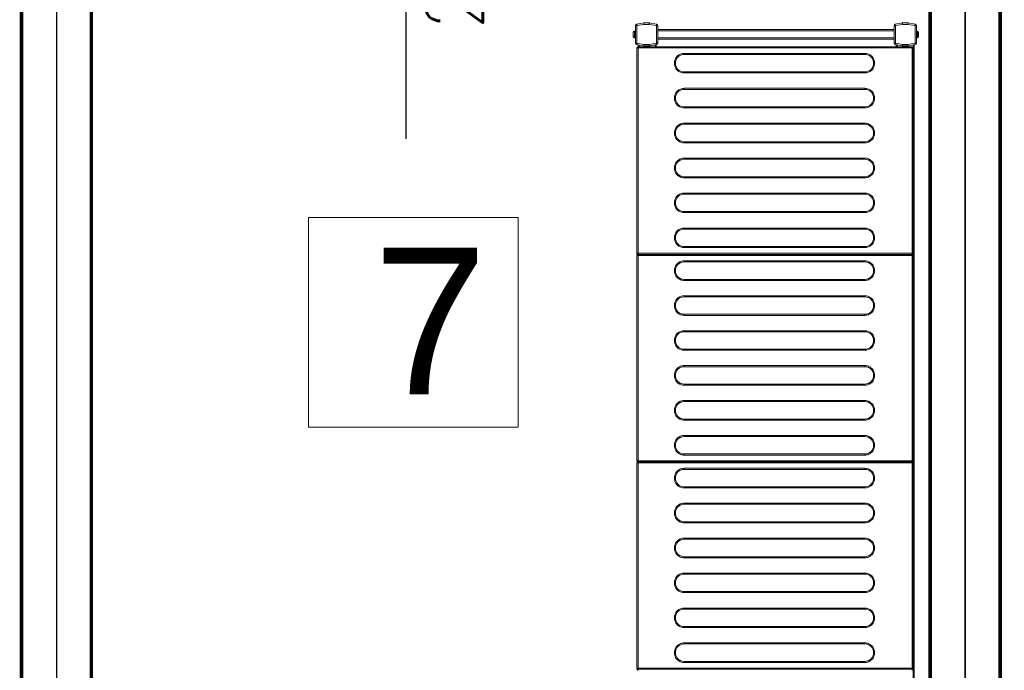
# Model space of a CAD drawing. Header units: centimetres. Extents: x 4120 to 19220, y -7417 to 180.
# Tile 94 of 223: x 11458 to 11599, y -4572 to -4479. Entities that reach past the tile are written whole.
import ezdxf

# ---------------------------------------------------------------- set-up
doc = ezdxf.new("R2010")
doc.units = ezdxf.units.CM
doc.layers.add('A_opisy', color=7, linetype='Continuous')
doc.layers.add('A_Wyposażenie', color=8, linetype='Continuous')
doc.styles.add('Arial', font='arial.ttf', dxfattribs={"height": 25})
doc.styles.add('Incold_std', font='romans.shx', dxfattribs={"width": 0.8})
doc.linetypes.add('BATTING', pattern='A,0.0001,-0.1,[134,ltypeshp.shx,S=0.1,R=0,X=-0.1,Y=0],-0.2,[134,ltypeshp.shx,S=0.1,R=180,X=0.1,Y=0],-0.1', length=0.4001)

# ---------------------------------------------------------------- blocks, each defined once
blk = doc.blocks.new('wyposażenie blok')
at = {"layer": 'A_Wyposażenie', "color": 8}
blk.add_line((195.7, -497.58), (195.7, -545.58), dxfattribs=at)
at = {"layer": 'A_Wyposażenie', "color": 8, "lineweight": 15}
for p, q in [((228.53, -529.39), (228.53, -531.91)), ((228.73, -529.39), (228.53, -529.39)), ((228.7, -529.19), (229.73, -529.01)), ((229.72, -529.01), (228.7, -529.19)), ((229.75, -529.21), (228.73, -529.39)), ((228.73, -529.39), (228.73, -531.91)), ((229.73, -529.01), (230.53, -529.01)), ((230.53, -529.01), (229.75, -529.01)), ((229.75, -529.01), (229.75, -529.21)), ((230.52, -529.21), (229.75, -529.21)), ((231.53, -529.39), (230.52, -529.21)), ((230.53, -529.01), (231.57, -529.19)), ((231.57, -529.19), (230.53, -529.01)), ((231.73, -529.39), (231.53, -529.39)), ((231.53, -531.91), (231.53, -529.39)), ((231.73, -531.91), (231.73, -529.39)), ((265.73, -529.39), (265.53, -529.39)), ((265.53, -529.39), (265.53, -531.91)), ((266.71, -529.01), (265.69, -529.19)), ((266.74, -529.21), (265.73, -529.39)), ((265.73, -529.39), (265.73, -531.91)), ((266.73, -529.01), (266.73, -529.01)), ((267.53, -529.01), (266.73, -529.01)), ((266.74, -529.01), (266.74, -529.21)), ((267.53, -529.01), (266.74, -529.01)), ((267.51, -529.21), (266.74, -529.21)), ((268.53, -529.39), (267.51, -529.21)), ((268.57, -529.19), (267.53, -529.01)), ((268.56, -529.19), (267.53, -529.01)), ((268.73, -529.39), (268.53, -529.39)), ((268.53, -531.91), (268.53, -529.39)), ((268.73, -531.91), (268.73, -529.39)), ((268.73, -531.91), (268.73, -529.39)), ((228.35, -530.18), (228.35, -530.18)), ((228.38, -530.17), (228.38, -531.12)), ((228.53, -530.17), (228.38, -530.17)), ((265.53, -529.95), (231.73, -529.95)), ((265.53, -530.15), (231.73, -530.15)), ((268.88, -530.17), (268.73, -530.17)), ((268.88, -531.12), (268.88, -530.17)), ((268.91, -530.88), (268.91, -530.77)), ((269.03, -530.73), (269.03, -530.83)), ((228.35, -531.12), (228.35, -531.12)), ((228.38, -531.12), (228.53, -531.12)), ((228.53, -531.91), (228.73, -531.91)), ((228.7, -532.11), (229.72, -532.29)), ((228.73, -531.91), (229.75, -532.09)), ((268.1, -532.44), (228.9, -532.44)), ((228.9, -532.44), (228.9, -532.59)), ((228.91, -532.44), (228.91, -532.14)), ((229.06, -532.44), (229.06, -532.17)), ((229.73, -532.29), (229.72, -532.29)), ((229.75, -532.29), (229.73, -532.29)), ((229.75, -532.09), (229.75, -532.29)), ((229.75, -532.09), (230.52, -532.09)), ((229.75, -532.29), (230.53, -532.29)), ((230.52, -532.09), (231.53, -531.91)), ((230.53, -532.29), (231.57, -532.11)), ((230.61, -532.29), (230.53, -532.29)), ((231.36, -532.16), (230.61, -532.29)), ((231.36, -532.44), (231.36, -532.16)), ((231.51, -532.44), (231.51, -532.13)), ((231.53, -531.91), (231.73, -531.91)), ((265.53, -531.15), (231.73, -531.15)), ((265.53, -531.35), (231.73, -531.35)), ((265.53, -531.91), (265.73, -531.91)), ((265.69, -532.11), (266.71, -532.29)), ((265.73, -531.91), (266.74, -532.09)), ((265.81, -532.44), (265.81, -532.13)), ((265.96, -532.44), (265.96, -532.16)), ((266.71, -532.29), (265.96, -532.16)), ((266.73, -532.29), (266.71, -532.29)), ((266.73, -532.29), (266.73, -532.29)), ((266.73, -532.29), (266.74, -532.29)), ((266.74, -532.09), (266.74, -532.29)), ((266.74, -532.09), (267.51, -532.09)), ((266.74, -532.29), (267.53, -532.29)), ((267.51, -532.09), (268.53, -531.91)), ((267.53, -532.29), (268.57, -532.11)), ((267.53, -532.29), (268.56, -532.11)), ((267.53, -532.29), (267.53, -532.29)), ((268.1, -532.59), (268.1, -532.44)), ((268.26, -533.39), (268.26, -532.16)), ((268.41, -533.39), (268.41, -532.14)), ((268.53, -531.91), (268.73, -531.91)), ((268.73, -531.12), (268.88, -531.12)), ((228.9, -532.59), (228.75, -532.59)), ((228.75, -532.59), (228.75, -561.99)), ((228.75, -532.59), (228.75, -532.59)), ((268.1, -532.59), (228.9, -532.59)), ((228.9, -532.59), (228.9, -561.99)), ((235.5, -533.52), (235.5, -533.37)), ((235.5, -533.37), (261.35, -533.37)), ((235.5, -533.52), (261.35, -533.52)), ((261.35, -533.37), (261.35, -533.52)), ((268.1, -532.59), (268.2, -532.59)), ((268.1, -561.99), (268.1, -532.59)), ((268.2, -532.59), (268.25, -532.59)), ((268.25, -561.99), (268.25, -532.59)), ((268.25, -533.39), (268.26, -533.39)), ((268.26, -533.39), (268.41, -533.39)), ((268.26, -533.39), (268.26, -660.29)), ((268.41, -533.39), (268.41, -660.29)), ((261.35, -536.02), (235.5, -536.02)), ((235.5, -536.17), (235.5, -536.02)), ((261.35, -536.17), (235.5, -536.17)), ((261.35, -536.17), (261.35, -536.02)), ((235.5, -538.52), (235.5, -538.37)), ((235.5, -538.37), (261.35, -538.37)), ((235.5, -538.52), (261.35, -538.52)), ((261.35, -538.37), (261.35, -538.52)), ((261.35, -541.02), (235.5, -541.02)), ((235.5, -541.17), (235.5, -541.02)), ((261.35, -541.17), (235.5, -541.17)), ((261.35, -541.17), (261.35, -541.02)), ((235.5, -543.52), (235.5, -543.37)), ((235.5, -543.37), (261.35, -543.37)), ((235.5, -543.52), (261.35, -543.52)), ((261.35, -543.37), (261.35, -543.52)), ((261.35, -546.02), (235.5, -546.02)), ((235.5, -546.17), (235.5, -546.02)), ((261.35, -546.17), (235.5, -546.17)), ((261.35, -546.17), (261.35, -546.02)), ((235.5, -548.52), (235.5, -548.37)), ((235.5, -548.37), (261.35, -548.37)), ((235.5, -548.52), (261.35, -548.52)), ((261.35, -548.37), (261.35, -548.52)), ((261.35, -551.02), (235.5, -551.02)), ((235.5, -551.17), (235.5, -551.02)), ((261.35, -551.17), (235.5, -551.17)), ((261.35, -551.17), (261.35, -551.02)), ((235.5, -553.52), (235.5, -553.37)), ((235.5, -553.37), (261.35, -553.37)), ((235.5, -553.52), (261.35, -553.52)), ((261.35, -553.37), (261.35, -553.52)), ((261.35, -556.02), (235.5, -556.02)), ((235.5, -556.17), (235.5, -556.02)), ((261.35, -556.17), (235.5, -556.17)), ((261.35, -556.17), (261.35, -556.02)), ((235.5, -558.52), (235.5, -558.37)), ((235.5, -558.37), (261.35, -558.37)), ((235.5, -558.52), (261.35, -558.52)), ((261.35, -558.37), (261.35, -558.52)), ((228.75, -561.99), (228.9, -561.99)), ((228.75, -561.99), (228.75, -561.99)), ((228.9, -561.99), (228.9, -562.14)), ((228.9, -561.99), (268.1, -561.99)), ((261.35, -561.02), (235.5, -561.02)), ((235.5, -561.17), (235.5, -561.02)), ((261.35, -561.17), (235.5, -561.17)), ((261.35, -561.17), (261.35, -561.02)), ((268.1, -562.14), (268.1, -561.99)), ((268.2, -561.99), (268.1, -561.99)), ((268.25, -561.99), (268.2, -561.99)), ((228.9, -562.29), (228.75, -562.29)), ((228.75, -562.29), (228.75, -591.69)), ((228.75, -562.29), (228.75, -562.29)), ((268.1, -562.14), (228.9, -562.14)), ((228.9, -562.14), (228.9, -562.29)), ((268.1, -562.29), (228.9, -562.29)), ((228.9, -562.29), (228.9, -591.69)), ((235.5, -563.22), (235.5, -563.07)), ((235.5, -563.07), (261.35, -563.07)), ((235.5, -563.22), (261.35, -563.22)), ((261.35, -563.07), (261.35, -563.22)), ((268.1, -562.29), (268.1, -562.14)), ((268.1, -562.29), (268.2, -562.29)), ((268.1, -591.69), (268.1, -562.29)), ((268.2, -562.29), (268.25, -562.29)), ((268.25, -591.69), (268.25, -562.29)), ((261.35, -565.72), (235.5, -565.72)), ((235.5, -565.87), (235.5, -565.72)), ((261.35, -565.87), (235.5, -565.87)), ((261.35, -565.87), (261.35, -565.72)), ((235.5, -568.07), (261.35, -568.07)), ((235.5, -568.22), (235.5, -568.07)), ((235.5, -568.22), (261.35, -568.22)), ((261.35, -568.07), (261.35, -568.22)), ((261.35, -570.72), (235.5, -570.72)), ((235.5, -570.87), (235.5, -570.72)), ((261.35, -570.87), (235.5, -570.87)), ((261.35, -570.87), (261.35, -570.72)), ((235.5, -573.07), (261.35, -573.07)), ((235.5, -573.22), (235.5, -573.07)), ((235.5, -573.22), (261.35, -573.22)), ((261.35, -573.07), (261.35, -573.22)), ((261.35, -575.72), (235.5, -575.72)), ((235.5, -575.87), (235.5, -575.72)), ((261.35, -575.87), (235.5, -575.87)), ((261.35, -575.87), (261.35, -575.72)), ((235.5, -578.07), (261.35, -578.07)), ((235.5, -578.22), (235.5, -578.07)), ((235.5, -578.22), (261.35, -578.22)), ((261.35, -578.07), (261.35, -578.22)), ((261.35, -580.72), (235.5, -580.72)), ((235.5, -580.87), (235.5, -580.72)), ((261.35, -580.87), (235.5, -580.87)), ((261.35, -580.87), (261.35, -580.72)), ((235.5, -583.22), (235.5, -583.07)), ((235.5, -583.07), (261.35, -583.07)), ((261.35, -583.07), (261.35, -583.22)), ((235.5, -583.22), (261.35, -583.22)), ((261.35, -585.72), (235.5, -585.72)), ((235.5, -585.87), (235.5, -585.72)), ((261.35, -585.87), (235.5, -585.87)), ((261.35, -585.87), (261.35, -585.72)), ((235.5, -588.22), (235.5, -588.07)), ((235.5, -588.07), (261.35, -588.07)), ((235.5, -588.22), (261.35, -588.22)), ((261.35, -588.07), (261.35, -588.22)), ((261.35, -590.72), (235.5, -590.72)), ((235.5, -590.87), (235.5, -590.72)), ((261.35, -590.87), (235.5, -590.87)), ((261.35, -590.87), (261.35, -590.72)), ((228.75, -591.69), (228.9, -591.69)), ((228.75, -591.69), (228.75, -591.69)), ((228.9, -591.99), (228.75, -591.99)), ((228.75, -591.99), (228.75, -621.39)), ((228.75, -591.99), (228.75, -591.99)), ((228.9, -591.69), (228.9, -591.84)), ((228.9, -591.69), (268.1, -591.69)), ((228.9, -591.84), (228.9, -591.99)), ((228.9, -591.84), (268.1, -591.84)), ((268.1, -591.99), (228.9, -591.99)), ((228.9, -591.99), (228.9, -621.39)), ((235.5, -592.92), (235.5, -592.77)), ((235.5, -592.77), (261.35, -592.77)), ((235.5, -592.92), (261.35, -592.92)), ((261.35, -592.77), (261.35, -592.92)), ((268.2, -591.69), (268.1, -591.69)), ((268.1, -591.84), (268.1, -591.69)), ((268.1, -591.99), (268.1, -591.84)), ((268.1, -591.99), (268.2, -591.99)), ((268.1, -621.39), (268.1, -591.99)), ((268.25, -591.69), (268.2, -591.69)), ((268.2, -591.99), (268.25, -591.99)), ((268.25, -621.39), (268.25, -591.99)), ((261.35, -595.42), (235.5, -595.42)), ((235.5, -595.57), (235.5, -595.42)), ((261.35, -595.57), (235.5, -595.57)), ((261.35, -595.57), (261.35, -595.42)), ((235.5, -597.77), (261.35, -597.77)), ((235.5, -597.92), (235.5, -597.77)), ((235.5, -597.92), (261.35, -597.92)), ((261.35, -597.77), (261.35, -597.92)), ((261.35, -600.42), (235.5, -600.42)), ((235.5, -600.57), (235.5, -600.42)), ((261.35, -600.57), (235.5, -600.57)), ((261.35, -600.57), (261.35, -600.42)), ((235.5, -602.92), (235.5, -602.77)), ((235.5, -602.77), (261.35, -602.77)), ((261.35, -602.77), (261.35, -602.92)), ((235.5, -602.92), (261.35, -602.92)), ((261.35, -605.42), (235.5, -605.42)), ((235.5, -605.57), (235.5, -605.42)), ((261.35, -605.57), (235.5, -605.57)), ((261.35, -605.57), (261.35, -605.42)), ((235.5, -607.92), (235.5, -607.77)), ((235.5, -607.77), (261.35, -607.77)), ((235.5, -607.92), (261.35, -607.92)), ((261.35, -607.77), (261.35, -607.92)), ((261.35, -610.42), (235.5, -610.42)), ((235.5, -610.57), (235.5, -610.42)), ((261.35, -610.57), (235.5, -610.57)), ((261.35, -610.57), (261.35, -610.42)), ((235.5, -612.92), (235.5, -612.77)), ((235.5, -612.77), (261.35, -612.77)), ((235.5, -612.92), (261.35, -612.92)), ((261.35, -612.77), (261.35, -612.92)), ((261.35, -615.42), (235.5, -615.42)), ((235.5, -615.57), (235.5, -615.42)), ((261.35, -615.57), (261.35, -615.42)), ((261.35, -615.57), (235.5, -615.57)), ((235.5, -617.92), (235.5, -617.77)), ((235.5, -617.77), (261.35, -617.77)), ((235.5, -617.92), (261.35, -617.92)), ((261.35, -617.77), (261.35, -617.92)), ((261.35, -620.42), (235.5, -620.42)), ((235.5, -620.57), (235.5, -620.42)), ((261.35, -620.57), (235.5, -620.57)), ((261.35, -620.57), (261.35, -620.42)), ((228.75, -621.39), (228.9, -621.39)), ((228.75, -621.39), (228.75, -621.39)), ((228.9, -621.39), (228.9, -621.54)), ((228.9, -621.39), (268.1, -621.39)), ((268.1, -621.54), (228.9, -621.54)), ((228.9, -621.54), (228.9, -621.69)), ((268.2, -621.39), (268.1, -621.39)), ((268.1, -621.54), (268.1, -621.39)), ((268.1, -621.69), (268.1, -621.54)), ((268.25, -621.39), (268.2, -621.39))]:
    blk.add_line(p, q, dxfattribs=at)
at = {"layer": 'A_Wyposażenie', "color": 8, "const_width": 0.5}
for points in [[(230.13, -526.58), (230.13, -516.58), (280.7, -516.58), (280.7, -716.58), (140.7, -716.58), (140.7, -516.58), (160.7, -516.58), (160.7, -526.58), (150.7, -526.58), (150.7, -706.58), (270.7, -706.58), (270.7, -526.58)], [(395.7, -526.58), (395.7, -516.58), (450.7, -516.58), (450.7, -716.58), (270.7, -716.58), (270.7, -516.58), (325.7, -516.58), (325.7, -526.58), (280.7, -526.58), (280.7, -706.58), (440.7, -706.58), (440.7, -526.58)]]:
    blk.add_lwpolyline(points, close=True, dxfattribs=at)
at = {"layer": 'A_Wyposażenie', "color": 8, "linetype": 'BATTING', "ltscale": 12}
for points in [[(160.7, -521.58), (145.7, -521.58), (145.7, -711.58), (275.7, -711.58), (275.7, -521.58), (230.13, -521.58)], [(325.7, -521.58), (275.7, -521.58), (275.7, -711.58), (445.7, -711.58), (445.7, -521.58), (395.7, -521.58)]]:
    blk.add_lwpolyline(points, dxfattribs=at)
at = {"layer": 'A_Wyposażenie', "color": 8, "lineweight": 15, "flags": 128}
for points in [[(228.7, -529.19), (228.7, -529.19), (228.7, -529.2), (228.7, -529.22), (228.71, -529.25), (228.71, -529.28), (228.72, -529.31), (228.73, -529.35), (228.73, -529.39)], [(229.75, -529.21), (229.74, -529.17), (229.74, -529.13), (229.73, -529.1), (229.73, -529.07), (229.72, -529.04), (229.72, -529.03), (229.72, -529.01), (229.72, -529.01)], [(230.53, -529.01), (230.53, -529.01), (230.53, -529.02), (230.53, -529.03), (230.53, -529.05), (230.53, -529.08), (230.53, -529.11), (230.52, -529.14), (230.52, -529.17), (230.52, -529.21)], [(231.53, -529.39), (231.54, -529.35), (231.55, -529.31), (231.55, -529.28), (231.56, -529.25), (231.56, -529.22), (231.57, -529.2), (231.57, -529.19), (231.57, -529.19)], [(265.69, -529.19), (265.69, -529.19), (265.69, -529.2), (265.7, -529.22), (265.7, -529.25), (265.71, -529.28), (265.71, -529.31), (265.72, -529.35), (265.73, -529.39)], [(266.74, -529.21), (266.74, -529.17), (266.73, -529.13), (266.72, -529.1), (266.72, -529.07), (266.71, -529.04), (266.71, -529.03), (266.71, -529.01), (266.71, -529.01)], [(267.53, -529.01), (267.52, -529.01), (267.52, -529.02), (267.52, -529.03), (267.52, -529.05), (267.52, -529.08), (267.52, -529.11), (267.51, -529.14), (267.51, -529.17), (267.51, -529.21)], [(268.53, -529.39), (268.53, -529.35), (268.54, -529.31), (268.54, -529.28), (268.55, -529.25), (268.55, -529.22), (268.56, -529.2), (268.56, -529.19), (268.56, -529.19)], [(228.73, -531.91), (228.73, -531.95), (228.72, -531.99), (228.71, -532.02), (228.71, -532.05), (228.7, -532.07), (228.7, -532.09), (228.7, -532.1), (228.7, -532.11)], [(229.72, -532.29), (229.72, -532.28), (229.72, -532.27), (229.72, -532.25), (229.73, -532.23), (229.73, -532.2), (229.74, -532.17), (229.74, -532.13), (229.75, -532.09)], [(230.52, -532.09), (230.52, -532.13), (230.52, -532.17), (230.53, -532.2), (230.53, -532.23), (230.53, -532.26), (230.53, -532.28), (230.53, -532.29), (230.53, -532.29)], [(231.51, -532.13), (231.51, -532.13), (231.5, -532.13), (231.48, -532.14), (231.46, -532.14), (231.44, -532.14), (231.42, -532.15), (231.39, -532.15), (231.36, -532.16)], [(231.57, -532.11), (231.57, -532.1), (231.57, -532.09), (231.56, -532.07), (231.56, -532.05), (231.55, -532.02), (231.55, -531.99), (231.54, -531.95), (231.53, -531.91)], [(265.73, -531.91), (265.72, -531.95), (265.71, -531.99), (265.71, -532.02), (265.7, -532.05), (265.7, -532.07), (265.69, -532.09), (265.69, -532.1), (265.69, -532.11)], [(265.96, -532.16), (265.93, -532.15), (265.9, -532.15), (265.88, -532.14), (265.85, -532.14), (265.83, -532.14), (265.82, -532.13), (265.81, -532.13), (265.81, -532.13)], [(266.71, -532.29), (266.71, -532.28), (266.71, -532.27), (266.71, -532.25), (266.72, -532.23), (266.72, -532.2), (266.73, -532.17), (266.74, -532.13), (266.74, -532.09)], [(267.51, -532.09), (267.51, -532.13), (267.51, -532.17), (267.52, -532.2), (267.52, -532.23), (267.52, -532.26), (267.52, -532.28), (267.52, -532.29), (267.53, -532.29)], [(268.56, -532.11), (268.56, -532.1), (268.56, -532.09), (268.55, -532.07), (268.55, -532.05), (268.54, -532.02), (268.54, -531.99), (268.53, -531.95), (268.53, -531.91)]]:
    blk.add_lwpolyline(points, dxfattribs=at)
at = {"layer": 'A_Wyposażenie', "color": 8, "lineweight": 15}
for centre, radius, start, end in [((228.73, -529.39), 0.2, 100, 180), ((228.73, -529.39), 0.2, 100, 180), ((229.75, -529.21), 0.2, 90, 100), ((231.53, -529.39), 0.2, 0, 80), ((265.73, -529.39), 0.2, 100, 180), ((266.74, -529.21), 0.2, 90, 100), ((268.53, -529.39), 0.2, 0, 80), ((268.53, -529.39), 0.2, 0, 80), ((228.38, -530.32), 0.15, 90, 101.537), ((268.88, -530.32), 0.15, 0, 90), ((268.88, -530.97), 0.15, 270, 0), ((228.38, -530.97), 0.15, 258.463, 270), ((228.73, -531.91), 0.2, 180, 260), ((229.75, -532.09), 0.2, 260, 270), ((231.53, -531.91), 0.2, 280, 0), ((265.73, -531.91), 0.2, 180, 260), ((266.74, -532.09), 0.2, 260, 270), ((268.1, -532.59), 0.15, 0, 90), ((268.53, -531.91), 0.2, 280, 0), ((268.53, -531.91), 0.2, 280, 0), ((235.5, -534.77), 1.25, 90, 270), ((261.35, -534.77), 1.25, 270, 90), ((235.5, -539.77), 1.25, 90, 270), ((261.35, -539.77), 1.25, 270, 90), ((235.5, -544.77), 1.25, 90, 270), ((261.35, -544.77), 1.25, 270, 90), ((235.5, -549.77), 1.25, 90, 270), ((261.35, -549.77), 1.25, 270, 90), ((235.5, -554.77), 1.25, 90, 270), ((261.35, -554.77), 1.25, 270, 90), ((235.5, -559.77), 1.25, 90, 270), ((261.35, -559.77), 1.25, 270, 90), ((268.1, -561.99), 0.15, 270, 0), ((235.5, -564.47), 1.25, 90, 270), ((261.35, -564.47), 1.25, 270, 90), ((268.1, -562.29), 0.15, 0, 90), ((235.5, -569.47), 1.25, 90, 270), ((261.35, -569.47), 1.25, 270, 90), ((235.5, -574.47), 1.25, 90, 270), ((261.35, -574.47), 1.25, 270, 90), ((235.5, -579.47), 1.25, 90, 270), ((261.35, -579.47), 1.25, 270, 90), ((235.5, -584.47), 1.25, 90, 270), ((261.35, -584.47), 1.25, 270, 90), ((235.5, -589.47), 1.25, 90, 270), ((261.35, -589.47), 1.25, 270, 90), ((235.5, -594.17), 1.25, 90, 270), ((261.35, -594.17), 1.25, 270, 90), ((268.1, -591.69), 0.15, 270, 0), ((268.1, -591.99), 0.15, 0, 90), ((235.5, -599.17), 1.25, 90, 270), ((261.35, -599.17), 1.25, 270, 90), ((235.5, -604.17), 1.25, 90, 270), ((261.35, -604.17), 1.25, 270, 90), ((235.5, -609.17), 1.25, 90, 270), ((261.35, -609.17), 1.25, 270, 90), ((235.5, -614.17), 1.25, 90, 270), ((261.35, -614.17), 1.25, 270, 90), ((235.5, -619.17), 1.25, 90, 270), ((261.35, -619.17), 1.25, 270, 90), ((268.1, -621.39), 0.15, 270, 0), ((268.1, -621.69), 0.15, 0, 90)]:
    blk.add_arc(centre, radius, start, end, dxfattribs=at)
for points, knots in [([(228.35, -530.18), (228.34, -530.19), (228.31, -530.2), (228.27, -530.23), (228.24, -530.28), (228.24, -530.31), (228.23, -530.33)], [0, 0, 0, 0, 0.243658, 0.487269, 0.73199, 1, 1, 1, 1]), ([(228.23, -530.33), (228.23, -530.34), (228.23, -530.36), (228.23, -530.44), (228.23, -530.54), (228.23, -530.65), (228.23, -530.76), (228.23, -530.86), (228.23, -530.94), (228.23, -530.96), (228.23, -530.97)], [0, 0, 0, 0, 0.1211745, 0.2500031, 0.378819, 0.5000066, 0.621181, 0.7499969, 0.8788255, 1, 1, 1, 1]), ([(228.23, -530.97), (228.24, -530.99), (228.24, -531.02), (228.27, -531.07), (228.3, -531.1), (228.34, -531.11), (228.35, -531.12)], [0, 0, 0, 0, 0.250223, 0.50055, 0.748156, 1, 1, 1, 1]), ([(268.91, -530.77), (268.93, -530.77), (268.96, -530.77), (269, -530.75), (269.03, -530.74), (269.03, -530.72), (269.03, -530.72)], [0, 0, 0, 0, 0.243636, 0.487267, 0.731983, 1, 1, 1, 1]), ([(269.03, -530.83), (269.03, -530.83), (269.03, -530.85), (269, -530.86), (268.96, -530.88), (268.93, -530.88), (268.91, -530.88)], [0, 0, 0, 0, 0.25022, 0.500539, 0.748158, 1, 1, 1, 1]), ([(269.03, -530.72), (269.03, -530.68), (269.03, -530.6), (269.03, -530.49), (269.03, -530.4), (269.03, -530.34), (269.03, -530.32), (269.03, -530.33), (269.03, -530.33)], [0, 0, 0, 0, 0.188938, 0.389806, 0.590685, 0.77963, 0.968581, 1, 1, 1, 1]), ([(269.03, -530.93), (269.03, -530.92), (269.03, -530.9), (269.03, -530.86), (269.03, -530.83)], [0, 0, 0, 0, 0.311906, 1, 1, 1, 1]), ([(228.9, -532.44), (228.88, -532.44), (228.84, -532.45), (228.8, -532.47), (228.78, -532.5), (228.76, -532.53), (228.75, -532.56), (228.75, -532.58), (228.75, -532.59)], [0, 0, 0, 0, 0.238265, 0.485413, 0.612019, 0.739954, 0.86922, 1, 1, 1, 1]), ([(235.5, -536.17), (235.41, -536.17), (235.24, -536.16), (234.98, -536.08), (234.73, -535.95), (234.5, -535.77), (234.32, -535.54), (234.19, -535.29), (234.12, -535.03), (234.09, -534.77), (234.12, -534.51), (234.19, -534.25), (234.32, -534), (234.5, -533.77), (234.73, -533.59), (234.98, -533.46), (235.24, -533.38), (235.41, -533.37), (235.5, -533.37)], [0, 0, 0, 0, 0.058258, 0.120006, 0.18432, 0.250001, 0.31568, 0.379993, 0.441743, 0.500001, 0.558257, 0.620006, 0.68432, 0.750001, 0.81568, 0.879994, 0.941742, 1, 1, 1, 1]), ([(261.35, -533.37), (261.43, -533.37), (261.61, -533.38), (261.87, -533.46), (262.12, -533.59), (262.35, -533.77), (262.53, -534), (262.66, -534.25), (262.73, -534.51), (262.76, -534.77), (262.73, -535.03), (262.66, -535.29), (262.53, -535.54), (262.35, -535.77), (262.12, -535.95), (261.87, -536.08), (261.61, -536.16), (261.43, -536.17), (261.35, -536.17)], [0, 0, 0, 0, 0.058258, 0.120006, 0.18432, 0.249999, 0.31568, 0.379994, 0.441743, 0.499999, 0.558257, 0.620007, 0.684321, 0.749999, 0.81568, 0.879994, 0.941742, 1, 1, 1, 1]), ([(235.5, -541.17), (235.41, -541.17), (235.24, -541.16), (234.98, -541.08), (234.73, -540.95), (234.5, -540.77), (234.32, -540.54), (234.19, -540.29), (234.12, -540.03), (234.09, -539.77), (234.12, -539.51), (234.19, -539.25), (234.32, -539), (234.5, -538.77), (234.73, -538.59), (234.98, -538.46), (235.24, -538.38), (235.41, -538.37), (235.5, -538.37)], [0, 0, 0, 0, 0.058258, 0.120006, 0.18432, 0.25, 0.315681, 0.379995, 0.441741, 0.5, 0.558258, 0.620005, 0.684321, 0.75, 0.815679, 0.879994, 0.941742, 1, 1, 1, 1]), ([(261.35, -538.37), (261.43, -538.37), (261.61, -538.38), (261.87, -538.46), (262.12, -538.59), (262.35, -538.77), (262.53, -539), (262.66, -539.25), (262.73, -539.51), (262.76, -539.77), (262.73, -540.03), (262.66, -540.29), (262.53, -540.54), (262.35, -540.77), (262.12, -540.95), (261.87, -541.08), (261.61, -541.16), (261.43, -541.17), (261.35, -541.17)], [0, 0, 0, 0, 0.058258, 0.120006, 0.184321, 0.25, 0.315679, 0.379995, 0.441742, 0.5, 0.558259, 0.620005, 0.684319, 0.75, 0.815679, 0.879995, 0.941742, 1, 1, 1, 1]), ([(235.5, -546.17), (235.41, -546.17), (235.24, -546.16), (234.98, -546.08), (234.73, -545.95), (234.5, -545.77), (234.32, -545.54), (234.19, -545.29), (234.12, -545.03), (234.09, -544.77), (234.12, -544.51), (234.19, -544.25), (234.32, -544), (234.5, -543.77), (234.73, -543.59), (234.98, -543.46), (235.24, -543.38), (235.41, -543.37), (235.5, -543.37)], [0, 0, 0, 0, 0.058258, 0.120006, 0.184321, 0.25, 0.315679, 0.379995, 0.441742, 0.5, 0.558259, 0.620005, 0.684319, 0.75, 0.81568, 0.879994, 0.941742, 1, 1, 1, 1]), ([(261.35, -543.37), (261.43, -543.37), (261.61, -543.38), (261.87, -543.46), (262.12, -543.59), (262.35, -543.77), (262.53, -544), (262.66, -544.25), (262.73, -544.51), (262.76, -544.77), (262.73, -545.03), (262.66, -545.29), (262.53, -545.54), (262.35, -545.77), (262.12, -545.95), (261.87, -546.08), (261.61, -546.16), (261.43, -546.17), (261.35, -546.17)], [0, 0, 0, 0, 0.058258, 0.120005, 0.184321, 0.25, 0.315681, 0.379995, 0.441741, 0.5, 0.558258, 0.620005, 0.684321, 0.75, 0.815679, 0.879994, 0.941742, 1, 1, 1, 1]), ([(235.5, -551.17), (235.41, -551.17), (235.24, -551.16), (234.98, -551.08), (234.73, -550.95), (234.5, -550.77), (234.32, -550.54), (234.19, -550.29), (234.12, -550.03), (234.09, -549.77), (234.12, -549.51), (234.19, -549.25), (234.32, -549), (234.5, -548.77), (234.73, -548.59), (234.98, -548.46), (235.24, -548.38), (235.41, -548.37), (235.5, -548.37)], [0, 0, 0, 0, 0.058258, 0.120006, 0.18432, 0.249999, 0.31568, 0.379994, 0.441743, 0.499999, 0.558258, 0.620007, 0.68432, 0.749999, 0.815681, 0.879994, 0.941742, 1, 1, 1, 1]), ([(261.35, -548.37), (261.43, -548.37), (261.61, -548.38), (261.87, -548.46), (262.12, -548.59), (262.35, -548.77), (262.53, -549), (262.66, -549.25), (262.73, -549.51), (262.76, -549.77), (262.73, -550.03), (262.66, -550.29), (262.53, -550.54), (262.35, -550.77), (262.12, -550.95), (261.87, -551.08), (261.61, -551.16), (261.43, -551.17), (261.35, -551.17)], [0, 0, 0, 0, 0.058258, 0.1200056, 0.1843196, 0.2500006, 0.3156793, 0.3799932, 0.4417424, 0.5000009, 0.5582567, 0.6200059, 0.6843198, 0.7500006, 0.8156799, 0.8799939, 0.9417422, 1, 1, 1, 1]), ([(235.5, -556.17), (235.41, -556.17), (235.24, -556.16), (234.98, -556.08), (234.73, -555.95), (234.5, -555.77), (234.32, -555.54), (234.19, -555.29), (234.12, -555.03), (234.09, -554.77), (234.12, -554.51), (234.19, -554.25), (234.32, -554), (234.5, -553.77), (234.73, -553.59), (234.98, -553.46), (235.24, -553.38), (235.41, -553.37), (235.5, -553.37)], [0, 0, 0, 0, 0.058258, 0.120006, 0.184321, 0.25, 0.31568, 0.379994, 0.441742, 0.5, 0.558259, 0.620005, 0.68432, 0.75, 0.815679, 0.879994, 0.941742, 1, 1, 1, 1]), ([(261.35, -553.37), (261.43, -553.37), (261.61, -553.38), (261.87, -553.46), (262.12, -553.59), (262.35, -553.77), (262.53, -554), (262.66, -554.25), (262.73, -554.51), (262.76, -554.77), (262.73, -555.03), (262.66, -555.29), (262.53, -555.54), (262.35, -555.77), (262.12, -555.95), (261.87, -556.08), (261.61, -556.16), (261.43, -556.17), (261.35, -556.17)], [0, 0, 0, 0, 0.058258, 0.120005, 0.184321, 0.25, 0.31568, 0.379995, 0.441741, 0.5, 0.558258, 0.620006, 0.68432, 0.75, 0.815679, 0.879995, 0.941742, 1, 1, 1, 1]), ([(235.5, -561.17), (235.41, -561.17), (235.24, -561.16), (234.98, -561.08), (234.73, -560.95), (234.5, -560.77), (234.32, -560.54), (234.19, -560.29), (234.12, -560.03), (234.09, -559.77), (234.12, -559.51), (234.19, -559.25), (234.32, -559), (234.5, -558.77), (234.73, -558.59), (234.98, -558.46), (235.24, -558.38), (235.41, -558.37), (235.5, -558.37)], [0, 0, 0, 0, 0.058258, 0.120006, 0.18432, 0.25, 0.31568, 0.379995, 0.441741, 0.5, 0.558258, 0.620006, 0.68432, 0.75, 0.81568, 0.879994, 0.941742, 1, 1, 1, 1]), ([(261.35, -558.37), (261.43, -558.37), (261.61, -558.38), (261.87, -558.46), (262.12, -558.59), (262.35, -558.77), (262.53, -559), (262.66, -559.25), (262.73, -559.51), (262.76, -559.77), (262.73, -560.03), (262.66, -560.29), (262.53, -560.54), (262.35, -560.77), (262.12, -560.95), (261.87, -561.08), (261.61, -561.16), (261.43, -561.17), (261.35, -561.17)], [0, 0, 0, 0, 0.058258, 0.120005, 0.18432, 0.25, 0.31568, 0.379994, 0.441742, 0.5, 0.558259, 0.620005, 0.68432, 0.75, 0.81568, 0.879994, 0.941742, 1, 1, 1, 1]), ([(228.75, -561.99), (228.75, -562), (228.75, -562.02), (228.76, -562.05), (228.78, -562.08), (228.8, -562.11), (228.84, -562.13), (228.88, -562.14), (228.9, -562.14)], [0, 0, 0, 0, 0.130782, 0.260025, 0.387961, 0.514568, 0.761732, 1, 1, 1, 1]), ([(228.9, -562.14), (228.88, -562.14), (228.84, -562.15), (228.8, -562.17), (228.78, -562.2), (228.76, -562.23), (228.75, -562.26), (228.75, -562.28), (228.75, -562.29)], [0, 0, 0, 0, 0.238259, 0.485419, 0.612024, 0.73998, 0.86922, 1, 1, 1, 1]), ([(235.5, -565.87), (235.41, -565.87), (235.24, -565.86), (234.98, -565.78), (234.73, -565.65), (234.5, -565.47), (234.32, -565.24), (234.19, -564.99), (234.12, -564.73), (234.09, -564.47), (234.12, -564.21), (234.19, -563.95), (234.32, -563.7), (234.5, -563.47), (234.73, -563.29), (234.98, -563.16), (235.24, -563.08), (235.41, -563.07), (235.5, -563.07)], [0, 0, 0, 0, 0.058258, 0.120006, 0.184321, 0.25, 0.31568, 0.379995, 0.441741, 0.5, 0.558259, 0.620005, 0.68432, 0.75, 0.815679, 0.879994, 0.941742, 1, 1, 1, 1]), ([(261.35, -563.07), (261.43, -563.07), (261.61, -563.08), (261.87, -563.16), (262.12, -563.29), (262.35, -563.47), (262.53, -563.7), (262.66, -563.95), (262.73, -564.21), (262.76, -564.47), (262.73, -564.73), (262.66, -564.99), (262.53, -565.24), (262.35, -565.47), (262.12, -565.65), (261.87, -565.78), (261.61, -565.86), (261.43, -565.87), (261.35, -565.87)], [0, 0, 0, 0, 0.058258, 0.120005, 0.184321, 0.25, 0.31568, 0.379995, 0.441742, 0.5, 0.558258, 0.620005, 0.68432, 0.75, 0.815679, 0.879995, 0.941742, 1, 1, 1, 1]), ([(235.5, -570.87), (235.41, -570.87), (235.24, -570.86), (234.98, -570.78), (234.73, -570.65), (234.5, -570.47), (234.32, -570.24), (234.19, -569.99), (234.12, -569.73), (234.09, -569.47), (234.12, -569.21), (234.19, -568.95), (234.32, -568.7), (234.5, -568.47), (234.73, -568.29), (234.98, -568.16), (235.24, -568.08), (235.41, -568.07), (235.5, -568.07)], [0, 0, 0, 0, 0.058258, 0.120006, 0.18432, 0.25, 0.31568, 0.379995, 0.441743, 0.5, 0.558258, 0.620006, 0.68432, 0.75, 0.81568, 0.879994, 0.941742, 1, 1, 1, 1]), ([(261.35, -568.07), (261.43, -568.07), (261.61, -568.08), (261.87, -568.16), (262.12, -568.29), (262.35, -568.47), (262.53, -568.7), (262.66, -568.95), (262.73, -569.21), (262.76, -569.47), (262.73, -569.73), (262.66, -569.99), (262.53, -570.24), (262.35, -570.47), (262.12, -570.65), (261.87, -570.78), (261.61, -570.86), (261.43, -570.87), (261.35, -570.87)], [0, 0, 0, 0, 0.058258, 0.120005, 0.18432, 0.25, 0.31568, 0.379994, 0.441742, 0.5, 0.558257, 0.620005, 0.68432, 0.75, 0.81568, 0.879994, 0.941742, 1, 1, 1, 1]), ([(235.5, -575.87), (235.41, -575.87), (235.24, -575.86), (234.98, -575.78), (234.73, -575.65), (234.5, -575.47), (234.32, -575.24), (234.19, -574.99), (234.12, -574.73), (234.09, -574.47), (234.12, -574.21), (234.19, -573.95), (234.32, -573.7), (234.5, -573.47), (234.73, -573.29), (234.98, -573.16), (235.24, -573.08), (235.41, -573.07), (235.5, -573.07)], [0, 0, 0, 0, 0.058258, 0.120006, 0.18432, 0.25, 0.31568, 0.379994, 0.441742, 0.499999, 0.558258, 0.620006, 0.684321, 0.75, 0.81568, 0.879994, 0.941742, 1, 1, 1, 1]), ([(261.35, -573.07), (261.43, -573.07), (261.61, -573.08), (261.87, -573.16), (262.12, -573.29), (262.35, -573.47), (262.53, -573.7), (262.66, -573.95), (262.73, -574.21), (262.76, -574.47), (262.73, -574.73), (262.66, -574.99), (262.53, -575.24), (262.35, -575.47), (262.12, -575.65), (261.87, -575.78), (261.61, -575.86), (261.43, -575.87), (261.35, -575.87)], [0, 0, 0, 0, 0.058258, 0.120005, 0.18432, 0.25, 0.315679, 0.379994, 0.441742, 0.500001, 0.558258, 0.620006, 0.684321, 0.75, 0.81568, 0.879994, 0.941742, 1, 1, 1, 1]), ([(235.5, -580.87), (235.41, -580.87), (235.24, -580.86), (234.98, -580.78), (234.73, -580.65), (234.5, -580.47), (234.32, -580.24), (234.19, -579.99), (234.12, -579.73), (234.09, -579.47), (234.12, -579.21), (234.19, -578.95), (234.32, -578.7), (234.5, -578.47), (234.73, -578.29), (234.98, -578.16), (235.24, -578.08), (235.41, -578.07), (235.5, -578.07)], [0, 0, 0, 0, 0.058258, 0.120006, 0.18432, 0.25, 0.315679, 0.379994, 0.441742, 0.500001, 0.558258, 0.620006, 0.68432, 0.75, 0.81568, 0.879994, 0.941742, 1, 1, 1, 1]), ([(261.35, -578.07), (261.43, -578.07), (261.61, -578.08), (261.87, -578.16), (262.12, -578.29), (262.35, -578.47), (262.53, -578.7), (262.66, -578.95), (262.73, -579.21), (262.76, -579.47), (262.73, -579.73), (262.66, -579.99), (262.53, -580.24), (262.35, -580.47), (262.12, -580.65), (261.87, -580.78), (261.61, -580.86), (261.43, -580.87), (261.35, -580.87)], [0, 0, 0, 0, 0.058258, 0.120006, 0.18432, 0.25, 0.315679, 0.379994, 0.441742, 0.499999, 0.558258, 0.620006, 0.684321, 0.75, 0.81568, 0.879995, 0.941742, 1, 1, 1, 1]), ([(235.5, -585.87), (235.41, -585.87), (235.24, -585.86), (234.98, -585.78), (234.73, -585.65), (234.5, -585.47), (234.32, -585.24), (234.19, -584.99), (234.12, -584.73), (234.09, -584.47), (234.12, -584.21), (234.19, -583.95), (234.32, -583.7), (234.5, -583.47), (234.73, -583.29), (234.98, -583.16), (235.24, -583.08), (235.41, -583.07), (235.5, -583.07)], [0, 0, 0, 0, 0.058258, 0.120006, 0.18432, 0.25, 0.31568, 0.379994, 0.441742, 0.5, 0.558257, 0.620005, 0.68432, 0.75, 0.81568, 0.879994, 0.941742, 1, 1, 1, 1]), ([(261.35, -583.07), (261.43, -583.07), (261.61, -583.08), (261.87, -583.16), (262.12, -583.29), (262.35, -583.47), (262.53, -583.7), (262.66, -583.95), (262.73, -584.21), (262.76, -584.47), (262.73, -584.73), (262.66, -584.99), (262.53, -585.24), (262.35, -585.47), (262.12, -585.65), (261.87, -585.78), (261.61, -585.86), (261.43, -585.87), (261.35, -585.87)], [0, 0, 0, 0, 0.058258, 0.120006, 0.18432, 0.25, 0.31568, 0.379995, 0.441743, 0.5, 0.558258, 0.620006, 0.68432, 0.75, 0.81568, 0.879995, 0.941742, 1, 1, 1, 1]), ([(235.5, -590.87), (235.41, -590.87), (235.24, -590.86), (234.98, -590.78), (234.73, -590.65), (234.5, -590.47), (234.32, -590.24), (234.19, -589.99), (234.12, -589.73), (234.09, -589.47), (234.12, -589.21), (234.19, -588.95), (234.32, -588.7), (234.5, -588.47), (234.73, -588.29), (234.98, -588.16), (235.24, -588.08), (235.41, -588.07), (235.5, -588.07)], [0, 0, 0, 0, 0.058258, 0.120006, 0.184321, 0.25, 0.31568, 0.379995, 0.441741, 0.5, 0.558259, 0.620005, 0.68432, 0.75, 0.815679, 0.879994, 0.941742, 1, 1, 1, 1]), ([(261.35, -588.07), (261.43, -588.07), (261.61, -588.08), (261.87, -588.16), (262.12, -588.29), (262.35, -588.47), (262.53, -588.7), (262.66, -588.95), (262.73, -589.21), (262.76, -589.47), (262.73, -589.73), (262.66, -589.99), (262.53, -590.24), (262.35, -590.47), (262.12, -590.65), (261.87, -590.78), (261.61, -590.86), (261.43, -590.87), (261.35, -590.87)], [0, 0, 0, 0, 0.058258, 0.120005, 0.184321, 0.25, 0.31568, 0.379995, 0.441742, 0.5, 0.558258, 0.620005, 0.68432, 0.75, 0.815679, 0.879995, 0.941742, 1, 1, 1, 1]), ([(228.75, -591.69), (228.75, -591.7), (228.75, -591.72), (228.76, -591.75), (228.78, -591.78), (228.8, -591.81), (228.84, -591.83), (228.88, -591.84), (228.9, -591.84)], [0, 0, 0, 0, 0.130781, 0.260022, 0.38798, 0.514586, 0.761734, 1, 1, 1, 1]), ([(228.9, -591.84), (228.88, -591.84), (228.84, -591.85), (228.8, -591.87), (228.78, -591.9), (228.76, -591.93), (228.75, -591.96), (228.75, -591.98), (228.75, -591.99)], [0, 0, 0, 0, 0.238266, 0.485414, 0.61202, 0.739978, 0.869219, 1, 1, 1, 1]), ([(235.5, -595.57), (235.41, -595.57), (235.24, -595.56), (234.98, -595.48), (234.73, -595.35), (234.5, -595.17), (234.32, -594.94), (234.19, -594.69), (234.12, -594.43), (234.09, -594.17), (234.12, -593.91), (234.19, -593.65), (234.32, -593.4), (234.5, -593.17), (234.73, -592.99), (234.98, -592.86), (235.24, -592.78), (235.41, -592.77), (235.5, -592.77)], [0, 0, 0, 0, 0.058258, 0.120006, 0.18432, 0.25, 0.31568, 0.379994, 0.441742, 0.5, 0.558259, 0.620005, 0.68432, 0.75, 0.81568, 0.879994, 0.941742, 1, 1, 1, 1]), ([(261.35, -592.77), (261.43, -592.77), (261.61, -592.78), (261.87, -592.86), (262.12, -592.99), (262.35, -593.17), (262.53, -593.4), (262.66, -593.65), (262.73, -593.91), (262.76, -594.17), (262.73, -594.43), (262.66, -594.69), (262.53, -594.94), (262.35, -595.17), (262.12, -595.35), (261.87, -595.48), (261.61, -595.56), (261.43, -595.57), (261.35, -595.57)], [0, 0, 0, 0, 0.058258, 0.120006, 0.18432, 0.25, 0.31568, 0.379995, 0.441741, 0.5, 0.558258, 0.620006, 0.68432, 0.75, 0.81568, 0.879995, 0.941742, 1, 1, 1, 1]), ([(235.5, -600.57), (235.41, -600.57), (235.24, -600.56), (234.98, -600.48), (234.73, -600.35), (234.5, -600.17), (234.32, -599.94), (234.19, -599.69), (234.12, -599.43), (234.09, -599.17), (234.12, -598.91), (234.19, -598.65), (234.32, -598.4), (234.5, -598.17), (234.73, -597.99), (234.98, -597.86), (235.24, -597.78), (235.41, -597.77), (235.5, -597.77)], [0, 0, 0, 0, 0.058258, 0.120006, 0.184321, 0.25, 0.31568, 0.379995, 0.441741, 0.5, 0.558258, 0.620006, 0.68432, 0.75, 0.815679, 0.879994, 0.941742, 1, 1, 1, 1]), ([(261.35, -597.77), (261.43, -597.77), (261.61, -597.78), (261.87, -597.86), (262.12, -597.99), (262.35, -598.17), (262.53, -598.4), (262.66, -598.65), (262.73, -598.91), (262.76, -599.17), (262.73, -599.43), (262.66, -599.69), (262.53, -599.94), (262.35, -600.17), (262.12, -600.35), (261.87, -600.48), (261.61, -600.56), (261.43, -600.57), (261.35, -600.57)], [0, 0, 0, 0, 0.058258, 0.120005, 0.184321, 0.25, 0.31568, 0.379994, 0.441742, 0.5, 0.558259, 0.620005, 0.68432, 0.75, 0.815679, 0.879995, 0.941742, 1, 1, 1, 1]), ([(235.5, -605.57), (235.41, -605.57), (235.24, -605.56), (234.98, -605.48), (234.73, -605.35), (234.5, -605.17), (234.32, -604.94), (234.19, -604.69), (234.12, -604.43), (234.09, -604.17), (234.12, -603.91), (234.19, -603.65), (234.32, -603.4), (234.5, -603.17), (234.73, -602.99), (234.98, -602.86), (235.24, -602.78), (235.41, -602.77), (235.5, -602.77)], [0, 0, 0, 0, 0.058258, 0.120006, 0.18432, 0.25, 0.31568, 0.379995, 0.441742, 0.5, 0.558258, 0.620005, 0.68432, 0.75, 0.81568, 0.879994, 0.941742, 1, 1, 1, 1]), ([(261.35, -602.77), (261.43, -602.77), (261.61, -602.78), (261.87, -602.86), (262.12, -602.99), (262.35, -603.17), (262.53, -603.4), (262.66, -603.65), (262.73, -603.91), (262.76, -604.17), (262.73, -604.43), (262.66, -604.69), (262.53, -604.94), (262.35, -605.17), (262.12, -605.35), (261.87, -605.48), (261.61, -605.56), (261.43, -605.57), (261.35, -605.57)], [0, 0, 0, 0, 0.058258, 0.120005, 0.18432, 0.25, 0.315679, 0.379995, 0.441742, 0.5, 0.558258, 0.620005, 0.68432, 0.75, 0.81568, 0.879994, 0.941742, 1, 1, 1, 1]), ([(235.5, -610.57), (235.41, -610.57), (235.24, -610.56), (234.98, -610.48), (234.73, -610.35), (234.5, -610.17), (234.32, -609.94), (234.19, -609.69), (234.12, -609.43), (234.09, -609.17), (234.12, -608.91), (234.19, -608.65), (234.32, -608.4), (234.5, -608.17), (234.73, -607.99), (234.98, -607.86), (235.24, -607.78), (235.41, -607.77), (235.5, -607.77)], [0, 0, 0, 0, 0.058258, 0.120006, 0.18432, 0.25, 0.31568, 0.379994, 0.441742, 0.5, 0.558258, 0.620006, 0.68432, 0.75, 0.81568, 0.879994, 0.941742, 1, 1, 1, 1]), ([(261.35, -607.77), (261.43, -607.77), (261.61, -607.78), (261.87, -607.86), (262.12, -607.99), (262.35, -608.17), (262.53, -608.4), (262.66, -608.65), (262.73, -608.91), (262.76, -609.17), (262.73, -609.43), (262.66, -609.69), (262.53, -609.94), (262.35, -610.17), (262.12, -610.35), (261.87, -610.48), (261.61, -610.56), (261.43, -610.57), (261.35, -610.57)], [0, 0, 0, 0, 0.058258, 0.120006, 0.18432, 0.25, 0.31568, 0.379994, 0.441742, 0.5, 0.558258, 0.620006, 0.68432, 0.75, 0.81568, 0.879994, 0.941742, 1, 1, 1, 1]), ([(235.5, -615.57), (235.41, -615.57), (235.24, -615.56), (234.98, -615.48), (234.73, -615.35), (234.5, -615.17), (234.32, -614.94), (234.19, -614.69), (234.12, -614.43), (234.09, -614.17), (234.12, -613.91), (234.19, -613.65), (234.32, -613.4), (234.5, -613.17), (234.73, -612.99), (234.98, -612.86), (235.24, -612.78), (235.41, -612.77), (235.5, -612.77)], [0, 0, 0, 0, 0.058258, 0.120006, 0.18432, 0.25, 0.31568, 0.379994, 0.441742, 0.5, 0.558258, 0.620005, 0.68432, 0.75, 0.81568, 0.879994, 0.941742, 1, 1, 1, 1]), ([(261.35, -612.77), (261.43, -612.77), (261.61, -612.78), (261.87, -612.86), (262.12, -612.99), (262.35, -613.17), (262.53, -613.4), (262.66, -613.65), (262.73, -613.91), (262.76, -614.17), (262.73, -614.43), (262.66, -614.69), (262.53, -614.94), (262.35, -615.17), (262.12, -615.35), (261.87, -615.48), (261.61, -615.56), (261.43, -615.57), (261.35, -615.57)], [0, 0, 0, 0, 0.058258, 0.120005, 0.18432, 0.25, 0.315679, 0.379995, 0.441742, 0.5, 0.558258, 0.620006, 0.68432, 0.75, 0.81568, 0.879994, 0.941742, 1, 1, 1, 1]), ([(235.5, -620.57), (235.41, -620.57), (235.24, -620.56), (234.98, -620.48), (234.73, -620.35), (234.5, -620.17), (234.32, -619.94), (234.19, -619.69), (234.12, -619.43), (234.09, -619.17), (234.12, -618.91), (234.19, -618.65), (234.32, -618.4), (234.5, -618.17), (234.73, -617.99), (234.98, -617.86), (235.24, -617.78), (235.41, -617.77), (235.5, -617.77)], [0, 0, 0, 0, 0.058258, 0.120006, 0.18432, 0.25, 0.31568, 0.379995, 0.441742, 0.5, 0.558258, 0.620006, 0.68432, 0.75, 0.81568, 0.879994, 0.941742, 1, 1, 1, 1]), ([(261.35, -617.77), (261.43, -617.77), (261.61, -617.78), (261.87, -617.86), (262.12, -617.99), (262.35, -618.17), (262.53, -618.4), (262.66, -618.65), (262.73, -618.91), (262.76, -619.17), (262.73, -619.43), (262.66, -619.69), (262.53, -619.94), (262.35, -620.17), (262.12, -620.35), (261.87, -620.48), (261.61, -620.56), (261.43, -620.57), (261.35, -620.57)], [0, 0, 0, 0, 0.058258, 0.120006, 0.18432, 0.25, 0.31568, 0.379994, 0.441742, 0.5, 0.558258, 0.620005, 0.684321, 0.75, 0.81568, 0.879995, 0.941742, 1, 1, 1, 1]), ([(228.75, -621.39), (228.75, -621.4), (228.75, -621.42), (228.76, -621.45), (228.78, -621.48), (228.8, -621.51), (228.84, -621.53), (228.88, -621.54), (228.9, -621.54)], [0, 0, 0, 0, 0.1307696, 0.2600246, 0.3879723, 0.5145698, 0.761734, 1, 1, 1, 1]), ([(228.9, -621.54), (228.88, -621.54), (228.84, -621.55), (228.8, -621.57), (228.78, -621.6), (228.76, -621.63), (228.75, -621.66), (228.75, -621.68), (228.75, -621.69)], [0, 0, 0, 0, 0.238262, 0.485424, 0.612031, 0.739977, 0.869231, 1, 1, 1, 1])]:
    blk.add_open_spline(points, degree=3, knots=knots, dxfattribs=at)
at = {"layer": 'A_Wyposażenie', "color": 8, "insert": (185.36, -545.58), "char_height": 8, "width": 48, "attachment_point": 1, "rotation": 90, "style": 'Incold_std'}
blk.add_mtext('\\pxqc;70\\P200', dxfattribs=at)

msp = doc.modelspace()

# ---------------------------------------------------------------- block references
at = {"layer": 'A_Wyposażenie'}
msp.add_blockref('wyposażenie blok', (11317.58, -3950.23), dxfattribs=at)

# ---------------------------------------------------------------- next in the draw order: linework, layer by layer
at = {"layer": 'A_opisy', "lineweight": 18}
msp.add_lwpolyline([(11499.36, -4507.09), (11529.36, -4507.09), (11529.36, -4537.09), (11499.36, -4537.09), (11499.36, -4507.09)], dxfattribs=at)

# ---------------------------------------------------------------- next in the draw order: texts
at = {"layer": 'A_opisy', "lineweight": 18, "insert": (11508.6, -4511.43), "char_height": 21, "width": 593.4214, "attachment_point": 1, "style": 'Arial'}
msp.add_mtext('7', dxfattribs=at)

doc.saveas('drawing.dxf')
